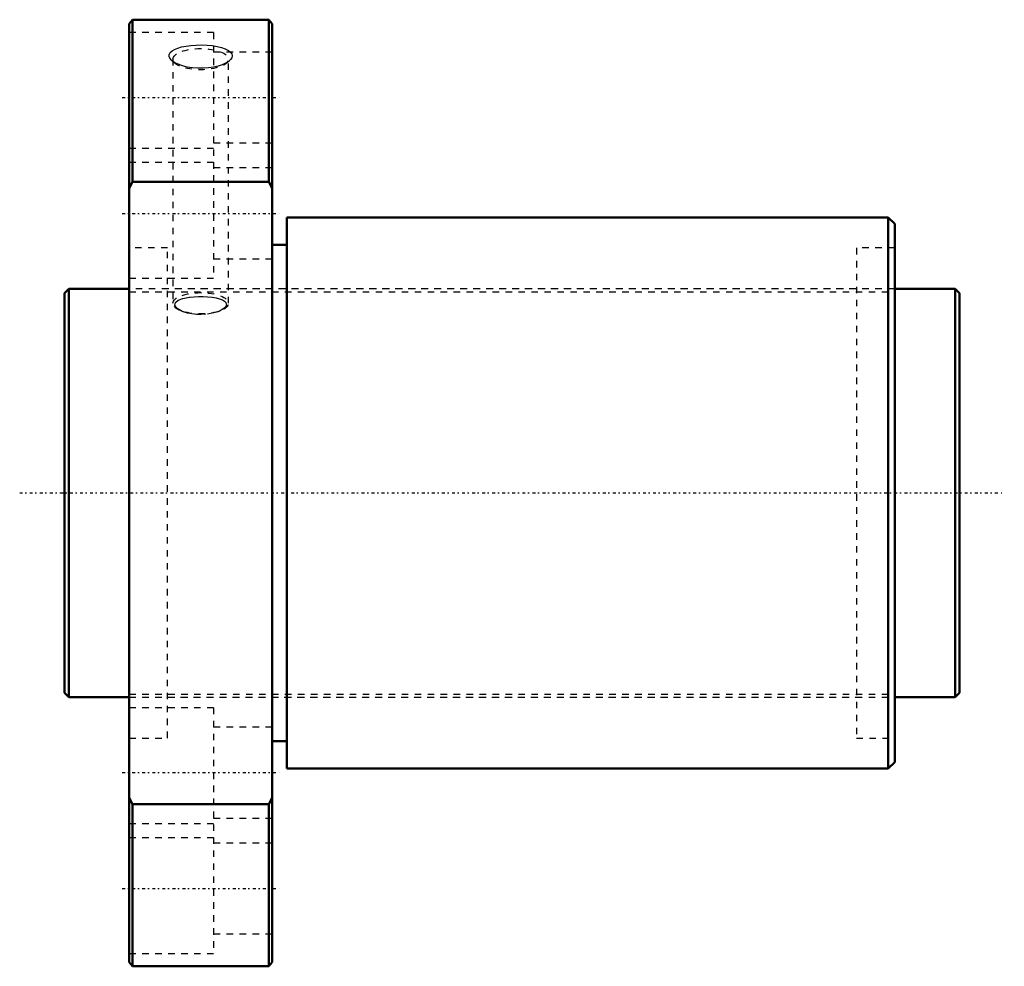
# Model space of a CAD drawing. Header units: millimetres. Extents: x -7 to 145, y -73 to 73.
import ezdxf

# ---------------------------------------------------------------- set-up
doc = ezdxf.new("R2010")
doc.units = ezdxf.units.MM
doc.linetypes.add('Center', pattern=[1.5, 0.45, -0.5, 0.05, -0.5])
doc.linetypes.add('Dashed', pattern=[2, 1, -1])
for name, color, linetype, lineweight in [('2d ConnectionPoints', 7, 'Continuous', 50), ('AM_0', 7, 'Continuous', 50), ('AM_5', 3, 'Continuous', 25), ('AM_7', 7, 'Center', 25), ('AM_9', 6, 'Dashed', 25)]:
    doc.layers.add(name, color=color, linetype=linetype, lineweight=lineweight)

# ---------------------------------------------------------------- blocks, each defined once
blk = doc.blocks.new('1_DK_6310_6RR0Nut_0_in_DK6310_6RRG1_138LC0_000_0')
at = {"layer": 'AM_0'}
for p, q in [((10.5, 73), (10, 72.35)), ((31.5, 73), (10.5, 73)), ((10.5, 73), (10.5, 48)), ((32, 72.35), (31.5, 73)), ((31.5, 48), (31.5, 73)), ((10, -72.35), (10, 72.35)), ((32, -72.35), (32, 72.35)), ((10.5, 48), (10, 47.01)), ((31.5, 48), (10.5, 48)), ((32, 47.01), (31.5, 48)), ((127, 42.5), (34.3, 42.5)), ((34.3, 42.5), (34.3, -42.5)), ((128, 41.5), (127, 42.5)), ((127, 42.5), (127, -42.5)), ((128, 41.5), (128, -41.5)), ((34.3, 38.25), (32, 38.25)), ((32, -38.25), (34.3, -38.25)), ((34.3, -42.5), (127, -42.5)), ((127, -42.5), (128, -41.5)), ((10, -47.01), (10.5, -48)), ((31.5, -48), (32, -47.01)), ((31.5, -48), (10.5, -48)), ((10.5, -48), (10.5, -73)), ((31.5, -73), (31.5, -48)), ((10, -72.35), (10.5, -73)), ((31.5, -73), (32, -72.35)), ((10.5, -73), (31.5, -73))]:
    blk.add_line(p, q, dxfattribs=at)
at = {"layer": 'AM_7'}
for p, q in [((8.9, 61), (33.1, 61)), ((8.9, 43.13), (33.1, 43.13)), ((8.9, -43.13), (33.1, -43.13)), ((8.9, -61), (33.1, -61))]:
    blk.add_line(p, q, dxfattribs=at)
at = {"layer": 'AM_9'}
for p, q in [((23, 71), (10, 71)), ((23, 71), (23, 33.13)), ((16.72, 66.91), (16.72, 29.26)), ((32, 68), (23, 68)), ((25.28, 29.26), (25.28, 66.91)), ((16.6, 66.65), (17.1, 66.23)), ((17.25, 66.24), (16.98, 66.39)), ((24.9, 66.23), (25.4, 66.65)), ((23, 53.13), (10, 53.13)), ((23, 54), (32, 54)), ((10, 51), (23, 51)), ((32, 50.13), (23, 50.13)), ((15.9, 37.8), (10, 37.8)), ((15.9, -37.8), (15.9, 37.8)), ((128, 37.8), (122.1, 37.8)), ((122.1, 37.8), (122.1, -37.8)), ((23, 36.13), (32, 36.13)), ((10, 33.13), (23, 33.13)), ((122.1, 31.5), (15.9, 31.5)), ((18.37, 27.95), (18, 28.11)), ((18.02, 28.09), (18.39, 27.95)), ((23.61, 27.95), (23.98, 28.09)), ((15.9, -31.5), (122.1, -31.5)), ((23, -33.13), (10, -33.13)), ((23, -33.13), (23, -71)), ((32, -36.13), (23, -36.13)), ((10, -37.8), (15.9, -37.8)), ((122.1, -37.8), (128, -37.8)), ((23, -51), (10, -51)), ((23, -50.13), (32, -50.13)), ((10, -53.13), (23, -53.13)), ((32, -54), (23, -54)), ((23, -68), (32, -68)), ((10, -71), (23, -71))]:
    blk.add_line(p, q, dxfattribs=at)
for points in [[(16.6, 66.65), (16.5, 66.74), (16.26, 67.04), (16.14, 67.34), (16.17, 67.64), (16.32, 67.92), (16.59, 68.18), (16.98, 68.41), (17.48, 68.62), (18.07, 68.79), (18.76, 68.93), (19.5, 69.03), (20.31, 69.09), (21.14, 69.11), (21.98, 69.07), (22.78, 69), (23.54, 68.88), (24.22, 68.71), (24.8, 68.51), (25.27, 68.27), (25.6, 68.01), (25.8, 67.73), (25.86, 67.44), (25.79, 67.13), (25.6, 66.84), (25.4, 66.65)], [(16.98, 66.39), (16.83, 66.48), (16.6, 66.65)], [(25.13, 66.45), (24.85, 66.29), (24.32, 66.05), (23.68, 65.84), (22.98, 65.68), (22.2, 65.56), (21.39, 65.51), (20.55, 65.51), (19.72, 65.57), (18.93, 65.7), (18.2, 65.88), (17.25, 66.24)], [(25.4, 66.65), (25.28, 66.56), (25.13, 66.45)], [(18, 28.11), (17.4, 28.48), (17.16, 28.72), (17.04, 28.96), (17.1, 29.38), (17.53, 29.73), (18.27, 30.01), (19.33, 30.2), (19.98, 30.26), (20.65, 30.29), (21.37, 30.29), (22.07, 30.26), (22.76, 30.19), (23.39, 30.09), (23.93, 29.95), (24.38, 29.78), (24.7, 29.59), (24.9, 29.38), (24.96, 28.94), (24.64, 28.51), (23.99, 28.11), (23.63, 27.95)], [(23.63, 27.95), (23.03, 27.77), (21.78, 27.56), (21.07, 27.52), (20.36, 27.55), (19.66, 27.63), (18.99, 27.76), (18.37, 27.95)]]:
    blk.add_lwpolyline(points, dxfattribs=at)
for centre in [(21, 66.91), (21, 29.26)]:
    blk.add_ellipse(centre, major_axis=(-4.28, 0), ratio=0.382683, dxfattribs=at)
blk = doc.blocks.new('2_DK_6310_6RR013800_Shaft_0_in_DK6310_6RRG1_138LC0_000_0')
at = {"layer": 'AM_0'}
for p, q in [((0.7, 31.5), (0, 30.8)), ((0, 30.8), (0, -30.8)), ((10, 31.5), (0.7, 31.5)), ((0.7, 31.5), (0.7, -31.5)), ((137.3, 31.5), (128, 31.5)), ((138, 30.8), (137.3, 31.5)), ((137.3, 31.5), (137.3, -31.5)), ((138, 30.8), (138, -30.8)), ((0, -30.8), (0.7, -31.5)), ((0.7, -31.5), (10, -31.5)), ((128, -31.5), (137.3, -31.5)), ((137.3, -31.5), (138, -30.8))]:
    blk.add_line(p, q, dxfattribs=at)
at = {"layer": 'AM_5', "linetype": 'Dashed'}
for p, q in [((10, 31.04), (128, 31.04)), ((10, -31.04), (128, -31.04))]:
    blk.add_line(p, q, dxfattribs=at)
at = {"layer": 'AM_7'}
blk.add_line((-6.9, 0), (144.9, 0), dxfattribs=at)
at = {"layer": 'AM_9'}
for p, q in [((128, 31.5), (10, 31.5)), ((10, -31.5), (128, -31.5))]:
    blk.add_line(p, q, dxfattribs=at)

msp = doc.modelspace()

# ---------------------------------------------------------------- linework, layer by layer
at = {"layer": '2d ConnectionPoints'}
for p in [(0, 0), (10, 0)]:
    msp.add_point(p, dxfattribs=at)

# ---------------------------------------------------------------- block references
for name in ['1_DK_6310_6RR0Nut_0_in_DK6310_6RRG1_138LC0_000_0', '2_DK_6310_6RR013800_Shaft_0_in_DK6310_6RRG1_138LC0_000_0']:
    msp.add_blockref(name, (0, 0))

doc.saveas('drawing.dxf')
